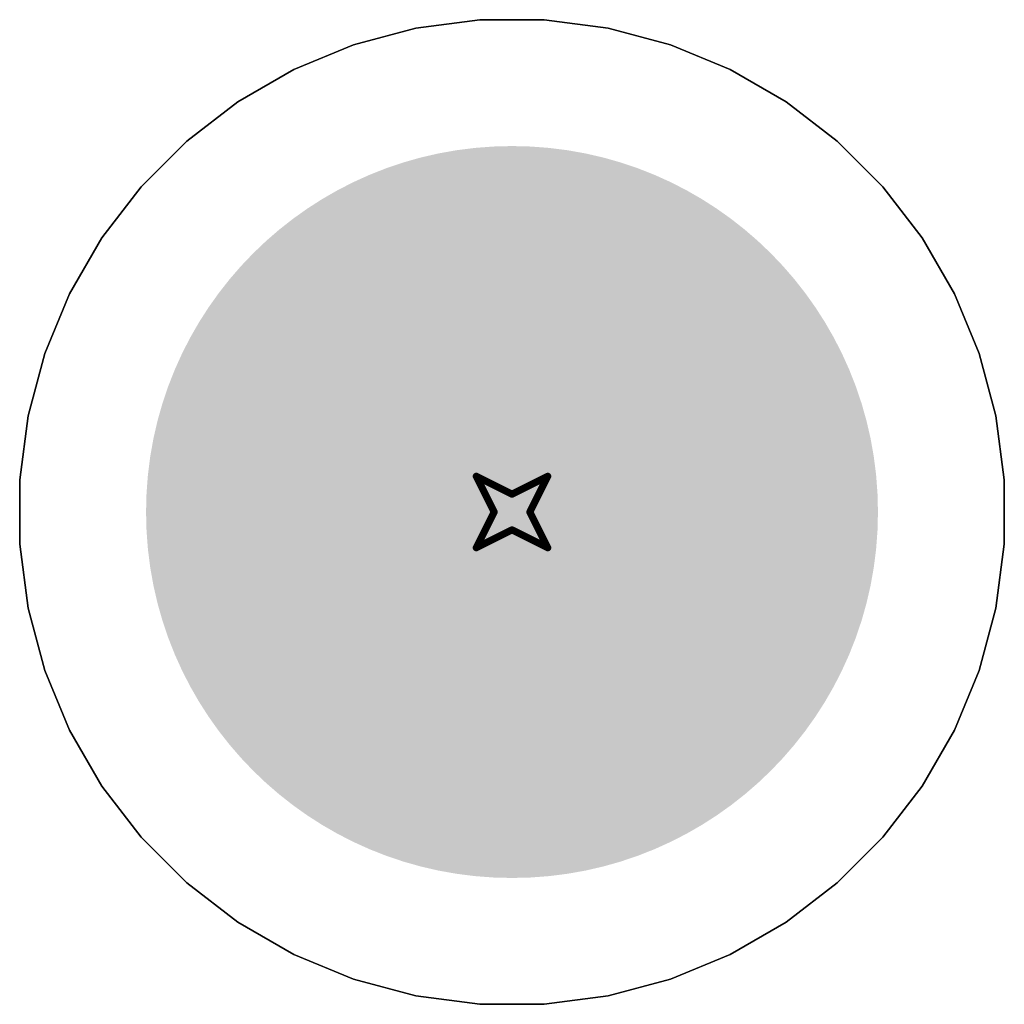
# Model space of a CAD drawing. Header units: inches. Extents: x 0 to 12.2, y 0 to 7.
# Tile 128 of 154: x 3.996 to 4.272, y 0.846 to 1.122. Entities that reach past the tile are written whole.
import ezdxf

# ---------------------------------------------------------------- set-up
doc = ezdxf.new("R2010")
doc.units = ezdxf.units.IN
doc.header["$MEASUREMENT"] = 0
for name, color, linetype in [('Bottom Layer', 5, 'Continuous'), ('Bottom Solder', 6, 'Continuous'), ('Drill Drawing', 1, 'Continuous'), ('Layer 1', 16, 'Continuous'), ('Layer 2', 76, 'Continuous'), ('Multi-Layer', 9, 'Continuous'), ('Pad Holes', 156, 'Continuous'), ('Top Layer', 1, 'Continuous'), ('Top Solder', 216, 'Continuous')]:
    doc.layers.add(name, color=color, linetype=linetype)

msp = doc.modelspace()

# ---------------------------------------------------------------- hatches: boundary and pattern name
at = {"layer": 'Bottom Layer'}
h = msp.add_hatch(color=5, dxfattribs=at)
edge = h.paths.add_edge_path()
edge.add_arc((4.13386, 0.98425), 0.09843, 0, 360)
at = {"layer": 'Bottom Solder'}
h = msp.add_hatch(color=6, dxfattribs=at)
edge = h.paths.add_edge_path()
edge.add_arc((4.13386, 0.98425), 0.10243, 0, 360)
at = {"layer": 'Layer 1'}
h = msp.add_hatch(color=16, dxfattribs=at)
edge = h.paths.add_edge_path()
edge.add_arc((4.13386, 0.98425), 0.09843, 0, 360)
at = {"layer": 'Layer 2'}
h = msp.add_hatch(color=76, dxfattribs=at)
edge = h.paths.add_edge_path()
edge.add_arc((4.13386, 0.98425), 0.09843, 0, 360)
at = {"layer": 'Multi-Layer'}
h = msp.add_hatch(color=9, dxfattribs=at)
edge = h.paths.add_edge_path()
edge.add_arc((4.13386, 0.98425), 0.09843, 0, 360)
at = {"layer": 'Pad Holes'}
h = msp.add_hatch(color=7, dxfattribs=at)
edge = h.paths.add_edge_path()
edge.add_arc((4.13386, 0.98425), 0.05906, 0, 360)
at = {"layer": 'Top Layer'}
h = msp.add_hatch(color=1, dxfattribs=at)
edge = h.paths.add_edge_path()
edge.add_arc((4.13386, 0.98425), 0.09843, 0, 360)
at = {"layer": 'Top Solder'}
h = msp.add_hatch(color=216, dxfattribs=at)
edge = h.paths.add_edge_path()
edge.add_arc((4.13386, 0.98425), 0.10243, 0, 360)

# ---------------------------------------------------------------- linework, layer by layer
at = {"layer": 'Bottom Layer'}
for p, q in [((4.12483, 1.12205), (4.10692, 1.11969)), ((4.14289, 1.12205), (4.12483, 1.12205)), ((4.1608, 1.11969), (4.14289, 1.12205)), ((4.10692, 1.11969), (4.08947, 1.11502)), ((4.17824, 1.11502), (4.1608, 1.11969)), ((4.08947, 1.11502), (4.07278, 1.1081)), ((4.19493, 1.1081), (4.17824, 1.11502)), ((4.07278, 1.1081), (4.05714, 1.09907)), ((4.21058, 1.09907), (4.19493, 1.1081)), ((4.05714, 1.09907), (4.04281, 1.08808)), ((4.22491, 1.08808), (4.21058, 1.09907)), ((4.04281, 1.08808), (4.03003, 1.0753)), ((4.23768, 1.0753), (4.22491, 1.08808)), ((4.03003, 1.0753), (4.01904, 1.06097)), ((4.24868, 1.06097), (4.23768, 1.0753)), ((4.01904, 1.06097), (4.01001, 1.04533)), ((4.25771, 1.04533), (4.24868, 1.06097)), ((4.01001, 1.04533), (4.00309, 1.02864)), ((4.26462, 1.02864), (4.25771, 1.04533)), ((4.00309, 1.02864), (3.99842, 1.01119)), ((4.26929, 1.01119), (4.26462, 1.02864)), ((3.99842, 1.01119), (3.99606, 0.99329)), ((4.27165, 0.99329), (4.26929, 1.01119)), ((3.99606, 0.99329), (3.99606, 0.97522)), ((4.27165, 0.97522), (4.27165, 0.99329)), ((3.99606, 0.97522), (3.99842, 0.95731)), ((4.26929, 0.95731), (4.27165, 0.97522)), ((3.99842, 0.95731), (4.00309, 0.93987)), ((4.26462, 0.93987), (4.26929, 0.95731)), ((4.00309, 0.93987), (4.01001, 0.92318)), ((4.25771, 0.92318), (4.26462, 0.93987)), ((4.01001, 0.92318), (4.01904, 0.90753)), ((4.24868, 0.90753), (4.25771, 0.92318)), ((4.01904, 0.90753), (4.03003, 0.8932)), ((4.23768, 0.8932), (4.24868, 0.90753)), ((4.03003, 0.8932), (4.04281, 0.88043)), ((4.22491, 0.88043), (4.23768, 0.8932)), ((4.04281, 0.88043), (4.05714, 0.86944)), ((4.21058, 0.86944), (4.22491, 0.88043)), ((4.05714, 0.86944), (4.07278, 0.8604)), ((4.19493, 0.8604), (4.21058, 0.86944)), ((4.07278, 0.8604), (4.08947, 0.85349)), ((4.17824, 0.85349), (4.19493, 0.8604)), ((4.08947, 0.85349), (4.10692, 0.84882)), ((4.1608, 0.84882), (4.17824, 0.85349)), ((4.10692, 0.84882), (4.12483, 0.84646)), ((4.12483, 0.84646), (4.14289, 0.84646)), ((4.14289, 0.84646), (4.1608, 0.84882))]:
    msp.add_line(p, q, dxfattribs=at)
at = {"layer": 'Drill Drawing', "const_width": 0.002}
for points in [[(4.12386, 0.99425), (4.13386, 0.98925)], [(4.12386, 0.99425), (4.12886, 0.98425)], [(4.13386, 0.98925), (4.14386, 0.99425)], [(4.13886, 0.98425), (4.14386, 0.99425)], [(4.12386, 0.97425), (4.12886, 0.98425)], [(4.13886, 0.98425), (4.14386, 0.97425)], [(4.12386, 0.97425), (4.13386, 0.97925)], [(4.13386, 0.97925), (4.14386, 0.97425)]]:
    msp.add_lwpolyline(points, dxfattribs=at)
at = {"layer": 'Drill Drawing', "const_width": 0.001}
for points in [[(4.12336, 0.99425, 1), (4.12436, 0.99425, 1)], [(4.12336, 0.99425, 1), (4.12436, 0.99425, 1)], [(4.14336, 0.99425, 1), (4.14436, 0.99425, 1)], [(4.14336, 0.99425, 1), (4.14436, 0.99425, 1)], [(4.13336, 0.98925, 1), (4.13436, 0.98925, 1)], [(4.13336, 0.98925, 1), (4.13436, 0.98925, 1)], [(4.12836, 0.98425, 1), (4.12936, 0.98425, 1)], [(4.12836, 0.98425, 1), (4.12936, 0.98425, 1)], [(4.13836, 0.98425, 1), (4.13936, 0.98425, 1)], [(4.13836, 0.98425, 1), (4.13936, 0.98425, 1)], [(4.13336, 0.97925, 1), (4.13436, 0.97925, 1)], [(4.13336, 0.97925, 1), (4.13436, 0.97925, 1)], [(4.12336, 0.97425, 1), (4.12436, 0.97425, 1)], [(4.12336, 0.97425, 1), (4.12436, 0.97425, 1)], [(4.14336, 0.97425, 1), (4.14436, 0.97425, 1)], [(4.14336, 0.97425, 1), (4.14436, 0.97425, 1)]]:
    msp.add_lwpolyline(points, format="xyb", close=True, dxfattribs=at)
at = {"layer": 'Layer 1'}
for p, q in [((4.12483, 1.12205), (4.10692, 1.11969)), ((4.14289, 1.12205), (4.12483, 1.12205)), ((4.1608, 1.11969), (4.14289, 1.12205)), ((4.10692, 1.11969), (4.08947, 1.11502)), ((4.17824, 1.11502), (4.1608, 1.11969)), ((4.08947, 1.11502), (4.07278, 1.1081)), ((4.19493, 1.1081), (4.17824, 1.11502)), ((4.07278, 1.1081), (4.05714, 1.09907)), ((4.21058, 1.09907), (4.19493, 1.1081)), ((4.05714, 1.09907), (4.04281, 1.08808)), ((4.22491, 1.08808), (4.21058, 1.09907)), ((4.04281, 1.08808), (4.03003, 1.0753)), ((4.23768, 1.0753), (4.22491, 1.08808)), ((4.03003, 1.0753), (4.01904, 1.06097)), ((4.24868, 1.06097), (4.23768, 1.0753)), ((4.01904, 1.06097), (4.01001, 1.04533)), ((4.25771, 1.04533), (4.24868, 1.06097)), ((4.01001, 1.04533), (4.00309, 1.02864)), ((4.26462, 1.02864), (4.25771, 1.04533)), ((4.00309, 1.02864), (3.99842, 1.01119)), ((4.26929, 1.01119), (4.26462, 1.02864)), ((3.99842, 1.01119), (3.99606, 0.99329)), ((4.27165, 0.99329), (4.26929, 1.01119)), ((3.99606, 0.99329), (3.99606, 0.97522)), ((4.27165, 0.97522), (4.27165, 0.99329)), ((3.99606, 0.97522), (3.99842, 0.95731)), ((4.26929, 0.95731), (4.27165, 0.97522)), ((3.99842, 0.95731), (4.00309, 0.93987)), ((4.26462, 0.93987), (4.26929, 0.95731)), ((4.00309, 0.93987), (4.01001, 0.92318)), ((4.25771, 0.92318), (4.26462, 0.93987)), ((4.01001, 0.92318), (4.01904, 0.90753)), ((4.24868, 0.90753), (4.25771, 0.92318)), ((4.01904, 0.90753), (4.03003, 0.8932)), ((4.23768, 0.8932), (4.24868, 0.90753)), ((4.03003, 0.8932), (4.04281, 0.88043)), ((4.22491, 0.88043), (4.23768, 0.8932)), ((4.04281, 0.88043), (4.05714, 0.86944)), ((4.21058, 0.86944), (4.22491, 0.88043)), ((4.05714, 0.86944), (4.07278, 0.8604)), ((4.19493, 0.8604), (4.21058, 0.86944)), ((4.07278, 0.8604), (4.08947, 0.85349)), ((4.17824, 0.85349), (4.19493, 0.8604)), ((4.08947, 0.85349), (4.10692, 0.84882)), ((4.1608, 0.84882), (4.17824, 0.85349)), ((4.10692, 0.84882), (4.12483, 0.84646)), ((4.12483, 0.84646), (4.14289, 0.84646)), ((4.14289, 0.84646), (4.1608, 0.84882))]:
    msp.add_line(p, q, dxfattribs=at)
at = {"layer": 'Layer 2'}
for p, q in [((4.12483, 1.12205), (4.10692, 1.11969)), ((4.14289, 1.12205), (4.12483, 1.12205)), ((4.1608, 1.11969), (4.14289, 1.12205)), ((4.10692, 1.11969), (4.08947, 1.11502)), ((4.17824, 1.11502), (4.1608, 1.11969)), ((4.08947, 1.11502), (4.07278, 1.1081)), ((4.19493, 1.1081), (4.17824, 1.11502)), ((4.07278, 1.1081), (4.05714, 1.09907)), ((4.21058, 1.09907), (4.19493, 1.1081)), ((4.05714, 1.09907), (4.04281, 1.08808)), ((4.22491, 1.08808), (4.21058, 1.09907)), ((4.04281, 1.08808), (4.03003, 1.0753)), ((4.23768, 1.0753), (4.22491, 1.08808)), ((4.03003, 1.0753), (4.01904, 1.06097)), ((4.24868, 1.06097), (4.23768, 1.0753)), ((4.01904, 1.06097), (4.01001, 1.04533)), ((4.25771, 1.04533), (4.24868, 1.06097)), ((4.01001, 1.04533), (4.00309, 1.02864)), ((4.26462, 1.02864), (4.25771, 1.04533)), ((4.00309, 1.02864), (3.99842, 1.01119)), ((4.26929, 1.01119), (4.26462, 1.02864)), ((3.99842, 1.01119), (3.99606, 0.99329)), ((4.27165, 0.99329), (4.26929, 1.01119)), ((3.99606, 0.99329), (3.99606, 0.97522)), ((4.27165, 0.97522), (4.27165, 0.99329)), ((3.99606, 0.97522), (3.99842, 0.95731)), ((4.26929, 0.95731), (4.27165, 0.97522)), ((3.99842, 0.95731), (4.00309, 0.93987)), ((4.26462, 0.93987), (4.26929, 0.95731)), ((4.00309, 0.93987), (4.01001, 0.92318)), ((4.25771, 0.92318), (4.26462, 0.93987)), ((4.01001, 0.92318), (4.01904, 0.90753)), ((4.24868, 0.90753), (4.25771, 0.92318)), ((4.01904, 0.90753), (4.03003, 0.8932)), ((4.23768, 0.8932), (4.24868, 0.90753)), ((4.03003, 0.8932), (4.04281, 0.88043)), ((4.22491, 0.88043), (4.23768, 0.8932)), ((4.04281, 0.88043), (4.05714, 0.86944)), ((4.21058, 0.86944), (4.22491, 0.88043)), ((4.05714, 0.86944), (4.07278, 0.8604)), ((4.19493, 0.8604), (4.21058, 0.86944)), ((4.07278, 0.8604), (4.08947, 0.85349)), ((4.17824, 0.85349), (4.19493, 0.8604)), ((4.08947, 0.85349), (4.10692, 0.84882)), ((4.1608, 0.84882), (4.17824, 0.85349)), ((4.10692, 0.84882), (4.12483, 0.84646)), ((4.12483, 0.84646), (4.14289, 0.84646)), ((4.14289, 0.84646), (4.1608, 0.84882))]:
    msp.add_line(p, q, dxfattribs=at)
at = {"layer": 'Multi-Layer'}
for p, q in [((4.10692, 1.11969), (4.12483, 1.12205)), ((4.12483, 1.12205), (4.13386, 1.12205)), ((4.13386, 1.12205), (4.14289, 1.12205)), ((4.14289, 1.12205), (4.1608, 1.11969)), ((4.08947, 1.11502), (4.10692, 1.11969)), ((4.1608, 1.11969), (4.17824, 1.11502)), ((4.07278, 1.1081), (4.08947, 1.11502)), ((4.17824, 1.11502), (4.19493, 1.1081)), ((4.05714, 1.09907), (4.07278, 1.1081)), ((4.19493, 1.1081), (4.21058, 1.09907)), ((4.04281, 1.08808), (4.05714, 1.09907)), ((4.21058, 1.09907), (4.22491, 1.08808)), ((4.03003, 1.0753), (4.04281, 1.08808)), ((4.22491, 1.08808), (4.23768, 1.0753)), ((4.01904, 1.06097), (4.03003, 1.0753)), ((4.23768, 1.0753), (4.24868, 1.06097)), ((4.01001, 1.04533), (4.01904, 1.06097)), ((4.24868, 1.06097), (4.25771, 1.04533)), ((4.00309, 1.02864), (4.01001, 1.04533)), ((4.25771, 1.04533), (4.26462, 1.02864)), ((3.99842, 1.01119), (4.00309, 1.02864)), ((4.26462, 1.02864), (4.26929, 1.01119)), ((3.99606, 0.99329), (3.99842, 1.01119)), ((4.26929, 1.01119), (4.27165, 0.99329)), ((3.99606, 0.98425), (3.99606, 0.99329)), ((4.27165, 0.99329), (4.27165, 0.98425)), ((3.99606, 0.97522), (3.99606, 0.98425)), ((4.27165, 0.98425), (4.27165, 0.97522)), ((3.99842, 0.95731), (3.99606, 0.97522)), ((4.27165, 0.97522), (4.26929, 0.95731)), ((4.00309, 0.93987), (3.99842, 0.95731)), ((4.26929, 0.95731), (4.26462, 0.93987)), ((4.01001, 0.92318), (4.00309, 0.93987)), ((4.26462, 0.93987), (4.25771, 0.92318)), ((4.01904, 0.90753), (4.01001, 0.92318)), ((4.25771, 0.92318), (4.24868, 0.90753)), ((4.03003, 0.8932), (4.01904, 0.90753)), ((4.24868, 0.90753), (4.23768, 0.8932)), ((4.04281, 0.88043), (4.03003, 0.8932)), ((4.23768, 0.8932), (4.22491, 0.88043)), ((4.05714, 0.86944), (4.04281, 0.88043)), ((4.22491, 0.88043), (4.21058, 0.86944)), ((4.07278, 0.8604), (4.05714, 0.86944)), ((4.21058, 0.86944), (4.19493, 0.8604)), ((4.08947, 0.85349), (4.07278, 0.8604)), ((4.19493, 0.8604), (4.17824, 0.85349)), ((4.10692, 0.84882), (4.08947, 0.85349)), ((4.17824, 0.85349), (4.1608, 0.84882)), ((4.12483, 0.84646), (4.10692, 0.84882)), ((4.13386, 0.84646), (4.12483, 0.84646)), ((4.13386, 0.84646), (4.13386, 0.84646)), ((4.14289, 0.84646), (4.13386, 0.84646)), ((4.1608, 0.84882), (4.14289, 0.84646))]:
    msp.add_line(p, q, dxfattribs=at)
at = {"layer": 'Top Layer'}
for p, q in [((4.12483, 1.12205), (4.10692, 1.11969)), ((4.14289, 1.12205), (4.12483, 1.12205)), ((4.1608, 1.11969), (4.14289, 1.12205)), ((4.10692, 1.11969), (4.08947, 1.11502)), ((4.17824, 1.11502), (4.1608, 1.11969)), ((4.08947, 1.11502), (4.07278, 1.1081)), ((4.19493, 1.1081), (4.17824, 1.11502)), ((4.07278, 1.1081), (4.05714, 1.09907)), ((4.21058, 1.09907), (4.19493, 1.1081)), ((4.05714, 1.09907), (4.04281, 1.08808)), ((4.22491, 1.08808), (4.21058, 1.09907)), ((4.04281, 1.08808), (4.03003, 1.0753)), ((4.23768, 1.0753), (4.22491, 1.08808)), ((4.03003, 1.0753), (4.01904, 1.06097)), ((4.24868, 1.06097), (4.23768, 1.0753)), ((4.01904, 1.06097), (4.01001, 1.04533)), ((4.25771, 1.04533), (4.24868, 1.06097)), ((4.01001, 1.04533), (4.00309, 1.02864)), ((4.26462, 1.02864), (4.25771, 1.04533)), ((4.00309, 1.02864), (3.99842, 1.01119)), ((4.26929, 1.01119), (4.26462, 1.02864)), ((3.99842, 1.01119), (3.99606, 0.99329)), ((4.27165, 0.99329), (4.26929, 1.01119)), ((3.99606, 0.99329), (3.99606, 0.97522)), ((4.27165, 0.97522), (4.27165, 0.99329)), ((3.99606, 0.97522), (3.99842, 0.95731)), ((4.26929, 0.95731), (4.27165, 0.97522)), ((3.99842, 0.95731), (4.00309, 0.93987)), ((4.26462, 0.93987), (4.26929, 0.95731)), ((4.00309, 0.93987), (4.01001, 0.92318)), ((4.25771, 0.92318), (4.26462, 0.93987)), ((4.01001, 0.92318), (4.01904, 0.90753)), ((4.24868, 0.90753), (4.25771, 0.92318)), ((4.01904, 0.90753), (4.03003, 0.8932)), ((4.23768, 0.8932), (4.24868, 0.90753)), ((4.03003, 0.8932), (4.04281, 0.88043)), ((4.22491, 0.88043), (4.23768, 0.8932)), ((4.04281, 0.88043), (4.05714, 0.86944)), ((4.21058, 0.86944), (4.22491, 0.88043)), ((4.05714, 0.86944), (4.07278, 0.8604)), ((4.19493, 0.8604), (4.21058, 0.86944)), ((4.07278, 0.8604), (4.08947, 0.85349)), ((4.17824, 0.85349), (4.19493, 0.8604)), ((4.08947, 0.85349), (4.10692, 0.84882)), ((4.1608, 0.84882), (4.17824, 0.85349)), ((4.10692, 0.84882), (4.12483, 0.84646)), ((4.12483, 0.84646), (4.14289, 0.84646)), ((4.14289, 0.84646), (4.1608, 0.84882))]:
    msp.add_line(p, q, dxfattribs=at)

doc.saveas('drawing.dxf')
